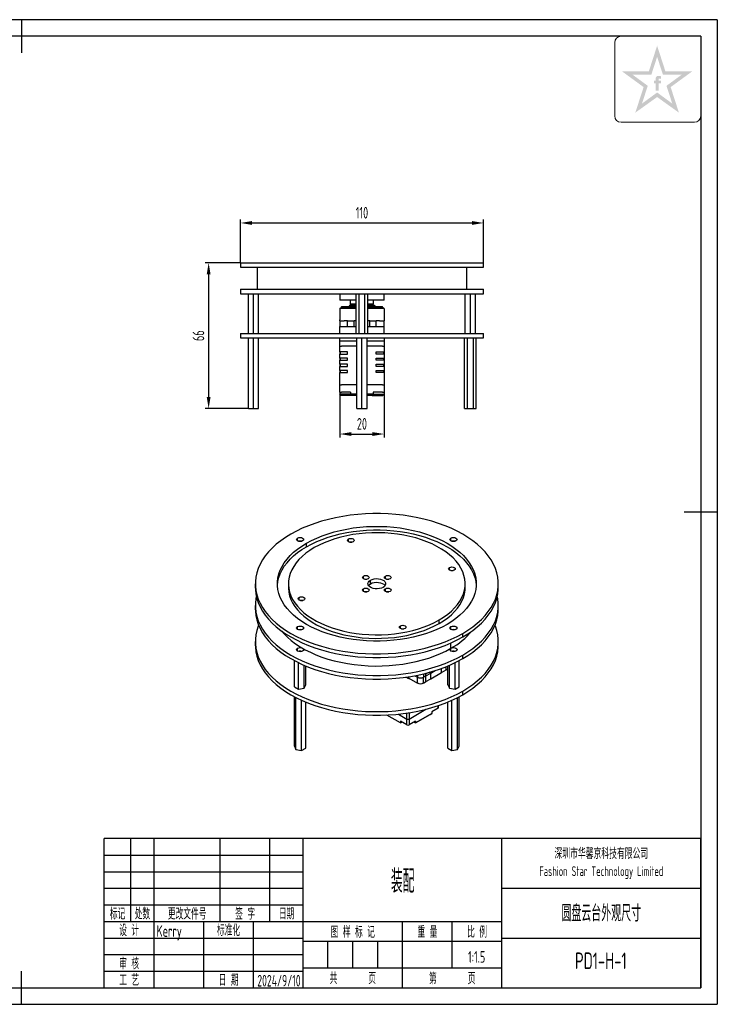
# Model space of a CAD drawing. Header units: inches. Extents: x -39 to 592, y -8 to 438.
# Tile 2 of 2: x 277 to 592, y -8 to 438. Entities that reach past the tile are written whole.
import ezdxf
from ezdxf.enums import TextEntityAlignment as Align

# ---------------------------------------------------------------- set-up
doc = ezdxf.new("R2010")
doc.units = ezdxf.units.IN
doc.header["$LTSCALE"] = 1.5
doc.header["$MEASUREMENT"] = 0
for name, color, linetype in [('1轮廓实线层', 7, 'Continuous'), ('2细线层', 4, 'Continuous'), ('6文字层', 3, 'Continuous'), ('7标注层', 4, 'Continuous'), ('图框层', 7, 'Continuous')]:
    doc.layers.add(name, color=color, linetype=linetype)
doc.styles.add('PC_TEXTSTYLE', font='ISOCP.SHX', dxfattribs={"width": 0.707, "bigfont": 'GBCBIG.SHX'})
doc.styles.add('PC_TEXTSTYLE4', font='ISOCP.SHX', dxfattribs={"width": 0.707, "bigfont": 'GBCBIG.SHX'})
doc.dimstyles.new('GB_LINEAR', dxfattribs={"dimtxt": 3.5, "dimasz": 3.5, "dimexe": 1, "dimexo": 0, "dimgap": 1.5, "dimtad": 1, "dimdsep": 46, "dimtxsty": 'PC_TEXTSTYLE', "dimcen": 0, "dimclrd": 256, "dimclrt": 3, "dimadec": 0, "dimazin": 2, "dimtp": 0.1, "dimtm": 0.1, "dimtfac": 0.71, "dimtdec": 3, "dimtmove": 0, "dimatfit": 3, "dimfxl": 1, "dimtfill": 1, "dimarcsym": 0})

# ---------------------------------------------------------------- blocks, each defined once
blk = doc.blocks.new('ZwmFrameMain_A3^_^无分区图框^_^landscape')
at = {"layer": '1轮廓实线层'}
for p, q in [((185, 292), (185, 282)), ((0, 0), (0, 287)), ((390, 287), (0, 287)), ((390, 287), (390, 0)), ((-25, 143.5), (5, 143.5)), ((395, 143.5), (385, 143.5)), ((185, -5), (185, 5)), ((0, 0), (390, 0))]:
    blk.add_line(p, q, dxfattribs=at)
at = {"layer": '2细线层'}
for p, q in [((-25, -5), (-25, 292)), ((395, 292), (-25, 292)), ((395, 292), (395, -5)), ((-25, -5), (395, -5))]:
    blk.add_line(p, q, dxfattribs=at)
blk = doc.blocks.new('ZwmFrameMain_标题栏1')
at = {"layer": '1轮廓实线层'}
for p, q in [((-180, 0), (-180, 45)), ((0, 45), (-180, 45)), ((-172, 20), (-172, 45)), ((-165, 20), (-165, 45)), ((-145, 20), (-145, 45)), ((-130, 20), (-130, 45)), ((-120, 0), (-120, 45)), ((0, 0), (0, 45)), ((-60, 30), (0, 30)), ((-180, 20), (-60, 20)), ((-165, 0), (-165, 20)), ((-150, 0), (-150, 20)), ((-135, 0), (-135, 20)), ((-60, 15), (0, 15)), ((-180, 0), (0, 0))]:
    blk.add_line(p, q, dxfattribs=at)
at = {"layer": '1轮廓实线层', "color": 7}
for p, q in [((-60, 0), (-60, 45)), ((-180, 25), (-120, 25))]:
    blk.add_line(p, q, dxfattribs=at)
at = {"layer": '2细线层'}
for p, q in [((-180, 40), (-120, 40)), ((-180, 35), (-120, 35)), ((-180, 30), (-120, 30)), ((-90, 0), (-90, 20)), ((-75, 6), (-75, 20)), ((-180, 15), (-120, 15)), ((-120, 14), (-60, 14)), ((-112.5, 6), (-112.5, 14)), ((-105, 6), (-105, 14)), ((-97.5, 6), (-97.5, 14)), ((-180, 10), (-120, 10)), ((-120, 6), (-60, 6)), ((-180, 5), (-120, 5))]:
    blk.add_line(p, q, dxfattribs=at)
at = {"layer": '6文字层', "style": 'PC_TEXTSTYLE', "width": 0.667}
for s, p in [('标记', (-176, 22.5)), ('处数', (-168.5, 22.5)), (' 更改文件号 ', (-155, 22.5)), (' 签 字 ', (-137.5, 22.5)), (' 日期 ', (-125, 22.5)), (' 设 计 ', (-172.5, 17.51)), (' 标准化 ', (-142.5, 17.51)), (' 图 样 标 记 ', (-105, 17)), (' 重 量 ', (-82.5, 17)), (' 比 例 ', (-67.5, 17)), (' 审 核 ', (-172.5, 7.5)), (' 工 艺 ', (-172.5, 2.5)), (' 日 期 ', (-142.5, 2.5)), ('共       页', (-105, 3)), ('第       页', (-75, 3))]:
    blk.add_text(s, height=3.5, dxfattribs=at).set_placement(p, align=Align.MIDDLE)
at = {"layer": '6文字层', "style": 'PC_TEXTSTYLE', "flags": 8}
for tag, height, width, p, p2 in [('企业名称', 5, 3.445461, (-54.29, 34.82), (-5.27, 34.82)), ('产品名称或材料标记', 7, 1.034456, (-113.46, 28.64), (-66.42, 28.64)), ('图样名称', 5, 3.480264, (-54.79, 19.98), (-5.27, 19.98)), ('标准化', 3.5, 1.756036, (-133.83, 15.37), (-120.75, 15.37)), ('审核', 3.5, 2.723972, (-163.99, 5.37), (-150.63, 5.37)), ('重量', 3.5, 2.448074, (-88.46, 7.54), (-76.55, 7.54)), ('比例', 3.5, 2.367734, (-73.35, 7.54), (-61.93, 7.54)), ('图样代号', 5, 3.489916, (-54.79, 5.63), (-5.52, 5.63)), ('工艺', 3.5, 2.851598, (-164.21, 0.37), (-150.89, 0.37)), ('日期', 3.5, 2.733185, (-133.83, 0.37), (-120.75, 0.37)), ('共几页', 3.5, 0.953151, (-108.58, 1.48), (-101.56, 1.48))]:
    blk.add_attdef(tag, text='', height=height, dxfattribs=dict(at, width=width)).set_placement(p, p2, align=Align.FIT)
at = {"layer": '6文字层', "style": 'PC_TEXTSTYLE', "width": 9.901758, "flags": 8}
blk.add_attdef('设计', text='', height=3.5, rotation=359.5768, dxfattribs=at).set_placement((-164.23, 15.37), (-150.37, 15.27), align=Align.FIT)
at = {"layer": '6文字层', "color": 3, "style": 'PC_TEXTSTYLE', "width": 0.96618, "flags": 8}
blk.add_attdef('第几页', text='', height=3.5, dxfattribs=at).set_placement((-78.29, 1.5), (-71.16, 1.5), align=Align.FIT)
at = {"layer": '6文字层', "color": 0, "style": 'PC_TEXTSTYLE', "width": 0.715273, "flags": 8}
blk.add_attdef('图纸张数', text='', height=3.5, dxfattribs=at).set_placement((-2.66, -3.87), (4.46, -3.87), align=Align.FIT)
blk = doc.blocks.new('*D23')
at = {"layer": '7标注层', "color": 0, "lineweight": -2}
for p, q in [((421.63, 268.53), (421.63, 249.03)), ((441.63, 268.53), (441.63, 249.03))]:
    blk.add_line(p, q, dxfattribs=at)
at = {"layer": '7标注层', "lineweight": -2}
blk.add_line((426.88, 250.53), (436.38, 250.53), dxfattribs=at)
at = {"layer": '7标注层'}
for points in [[(426.88, 251.4), (426.88, 249.65), (421.63, 250.53)], [(436.38, 249.65), (436.38, 251.4), (441.63, 250.53)]]:
    blk.add_solid(points, dxfattribs=at)
at = {"layer": 'Defpoints', "color": 0}
for p in [(421.63, 268.53), (441.63, 268.53), (441.63, 250.53)]:
    blk.add_point(p, dxfattribs=at)
at = {"layer": '7标注层', "color": 3, "insert": (431.63, 255.14), "char_height": 5.25, "attachment_point": 5, "style": 'PC_TEXTSTYLE', "bg_fill": 3, "box_fill_scale": 1.25, "bg_fill_color": 257, "bg_fill_transparency": 0}
blk.add_mtext('20', dxfattribs=at)
blk = doc.blocks.new('*D24')
at = {"layer": '7标注层', "color": 0, "lineweight": -2}
for p, q in [((376.63, 328.03), (360.73, 328.03)), ((380.23, 262.03), (360.73, 262.03))]:
    blk.add_line(p, q, dxfattribs=at)
at = {"layer": '7标注层', "lineweight": -2}
blk.add_line((362.23, 322.78), (362.23, 267.28), dxfattribs=at)
at = {"layer": '7标注层'}
for points in [[(363.1, 322.78), (361.35, 322.78), (362.23, 328.03)], [(361.35, 267.28), (363.1, 267.28), (362.23, 262.03)]]:
    blk.add_solid(points, dxfattribs=at)
at = {"layer": 'Defpoints', "color": 0}
for p in [(376.63, 328.03), (362.23, 262.03), (380.23, 262.03)]:
    blk.add_point(p, dxfattribs=at)
at = {"layer": '7标注层', "color": 3, "insert": (357.62, 295.03), "char_height": 5.25, "attachment_point": 5, "rotation": 90, "style": 'PC_TEXTSTYLE', "bg_fill": 3, "box_fill_scale": 1.25, "bg_fill_color": 257, "bg_fill_transparency": 0}
blk.add_mtext('66', dxfattribs=at)
blk = doc.blocks.new('*D25')
at = {"layer": '7标注层', "color": 0, "lineweight": -2}
for p, q in [((376.63, 328.03), (376.63, 347.53)), ((486.63, 328.03), (486.63, 347.53))]:
    blk.add_line(p, q, dxfattribs=at)
at = {"layer": '7标注层', "lineweight": -2}
blk.add_line((381.88, 346.03), (481.38, 346.03), dxfattribs=at)
at = {"layer": '7标注层'}
for points in [[(381.88, 346.9), (381.88, 345.15), (376.63, 346.03)], [(481.38, 345.15), (481.38, 346.9), (486.63, 346.03)]]:
    blk.add_solid(points, dxfattribs=at)
at = {"layer": 'Defpoints', "color": 0}
for p in [(486.63, 346.03), (376.63, 328.03), (486.63, 328.03)]:
    blk.add_point(p, dxfattribs=at)
at = {"layer": '7标注层', "color": 3, "insert": (431.63, 350.64), "char_height": 5.25, "attachment_point": 5, "style": 'PC_TEXTSTYLE', "bg_fill": 3, "box_fill_scale": 1.25, "bg_fill_color": 257, "bg_fill_transparency": 0}
blk.add_mtext('110', dxfattribs=at)

msp = doc.modelspace()

# ---------------------------------------------------------------- hatches: boundary and pattern name
at = {"layer": '6文字层', "lineweight": 5}
h = msp.add_hatch(color=2, dxfattribs=at)
edge = h.paths.add_edge_path(flags=0)
edge.add_line((565.881, 409.272), (566.989, 409.272))
edge.add_line((566.989, 409.272), (566.989, 410.465))
edge.add_line((566.989, 410.465), (565.894, 410.465))
edge.add_line((565.894, 410.465), (565.894, 411.049))
edge.add_spline(control_points=[(565.894, 411.049), (565.893, 411.118), (565.89, 411.388), (566.419, 411.304), (566.75, 411.255), (566.937, 411.207), (567.015, 411.187)], knot_values=[0, 0, 0, 0, 1.4943482, 5.8188355, 8.4876202, 10.3632598, 10.3632598, 10.3632598, 10.3632598], degree=3, periodic=0)
edge.add_line((567.015, 411.187), (567.015, 412.408))
edge.add_spline(control_points=[(567.015, 412.408), (566.814, 412.456), (566.33, 412.571), (565.636, 412.63), (564.994, 412.34), (564.67, 411.935), (564.616, 411.627), (564.6, 411.54)], knot_values=[0, 0, 0, 0, 4.9341397, 11.9452686, 16.0265909, 21.3569295, 23.4510995, 23.4510995, 23.4510995, 23.4510995], degree=3, periodic=0)
edge.add_line((564.6, 411.54), (564.6, 410.465))
edge.add_line((564.6, 410.465), (563.798, 410.465))
edge.add_line((563.798, 410.465), (563.798, 409.272))
edge.add_line((563.798, 409.272), (564.609, 409.272))
edge.add_line((564.609, 409.272), (564.609, 405.94))
edge.add_line((564.609, 405.94), (565.881, 405.94))
edge.add_line((565.881, 405.94), (565.881, 409.272))
h.paths.add_polyline_path([(581.158, 414.632), (569.006, 414.632), (565.254, 426.225), (561.502, 414.632), (549.35, 414.632), (559.134, 407.498), (555.382, 395.938), (565.254, 403.006), (575.126, 395.938), (571.374, 407.498)])
h.paths.add_polyline_path([(569.492, 408.091), (572.103, 400.046), (565.254, 405.059), (558.405, 400.046), (561.016, 408.091), (554.146, 413.101), (562.635, 413.101), (565.254, 421.185), (567.873, 413.101), (576.362, 413.101)], flags=16)

# ---------------------------------------------------------------- linework, layer by layer
at = {"color": 7, "linetype": 'Continuous', "lineweight": 25}
for p, q in [((376.629, 328.026), (376.629, 326.026)), ((376.629, 328.026), (431.629, 328.026)), ((376.629, 326.026), (431.629, 326.026)), ((384.129, 326.026), (384.129, 316.026)), ((431.629, 328.026), (486.629, 328.026)), ((431.629, 326.026), (486.629, 326.026)), ((479.129, 316.026), (479.129, 326.026)), ((486.629, 326.026), (486.629, 328.026)), ((376.629, 316.026), (376.629, 314.026)), ((376.629, 316.026), (431.629, 316.026)), ((376.629, 314.026), (431.629, 314.026)), ((380.229, 296.026), (380.229, 314.026)), ((382.529, 296.026), (382.529, 314.026)), ((384.829, 296.026), (384.829, 314.026)), ((421.629, 314.026), (421.629, 311.026)), ((428.973, 296.026), (428.973, 314.026)), ((430.301, 296.026), (430.301, 314.026)), ((431.629, 316.026), (486.629, 316.026)), ((431.629, 314.026), (486.629, 314.026)), ((432.956, 296.026), (432.956, 314.026)), ((434.284, 296.026), (434.284, 314.026)), ((441.629, 311.026), (441.629, 314.026)), ((478.429, 296.026), (478.429, 314.026)), ((480.729, 296.026), (480.729, 314.026)), ((483.029, 296.026), (483.029, 314.026)), ((486.629, 314.026), (486.629, 316.026)), ((429.039, 311.026), (421.629, 311.026)), ((421.629, 307.276), (421.879, 307.526)), ((422.229, 307.926), (422.229, 307.526)), ((428.973, 308.026), (422.329, 308.026)), ((428.973, 307.526), (422.329, 307.526)), ((426.129, 308.826), (425.629, 308.026)), ((426.129, 308.826), (428.973, 308.826)), ((426.329, 311.026), (426.329, 309.226)), ((428.973, 309.226), (426.329, 309.226)), ((428.672, 309.226), (428.672, 308.826)), ((428.695, 308.826), (428.695, 309.226)), ((428.835, 309.226), (428.835, 308.826)), ((428.902, 308.826), (428.902, 309.226)), ((441.629, 311.026), (434.274, 311.026)), ((436.929, 309.226), (434.274, 309.226)), ((434.274, 308.826), (437.129, 308.826)), ((440.929, 308.026), (434.284, 308.026)), ((440.929, 307.526), (434.284, 307.526)), ((434.481, 309.226), (434.481, 308.826)), ((434.527, 308.826), (434.527, 309.226)), ((434.597, 309.226), (434.597, 308.826)), ((434.599, 308.826), (434.599, 309.226)), ((436.929, 309.226), (436.929, 311.026)), ((437.129, 308.826), (437.629, 308.026)), ((441.029, 307.926), (441.029, 307.526)), ((441.629, 307.276), (441.379, 307.526)), ((421.629, 307.276), (421.629, 302.226)), ((428.973, 307.276), (422.329, 307.276)), ((440.929, 307.276), (434.284, 307.276)), ((441.629, 307.276), (441.629, 302.226)), ((421.629, 301.726), (421.629, 299.226)), ((421.629, 301.726), (423.629, 301.726)), ((421.629, 296.026), (421.629, 299.226)), ((421.629, 299.226), (423.629, 299.226)), ((425.129, 301.726), (423.629, 301.726)), ((423.629, 299.226), (425.129, 299.226)), ((425.129, 299.226), (425.129, 301.726)), ((425.129, 301.726), (426.629, 301.726)), ((425.129, 299.226), (428.129, 299.226)), ((426.629, 301.726), (428.129, 301.726)), ((428.129, 299.226), (428.129, 301.726)), ((428.973, 301.726), (428.129, 301.726)), ((428.129, 299.226), (428.973, 299.226)), ((435.129, 301.726), (434.284, 301.726)), ((434.284, 299.226), (435.129, 299.226)), ((435.129, 299.226), (435.129, 301.726)), ((435.129, 301.726), (436.629, 301.726)), ((435.129, 299.226), (438.129, 299.226)), ((436.629, 301.726), (438.129, 301.726)), ((438.129, 299.226), (438.129, 301.726)), ((439.629, 301.726), (438.129, 301.726)), ((438.129, 299.226), (439.629, 299.226)), ((439.629, 301.726), (441.629, 301.726)), ((439.629, 299.226), (441.629, 299.226)), ((441.629, 299.226), (441.629, 301.726)), ((441.629, 296.026), (441.629, 299.226)), ((376.629, 296.026), (376.629, 294.026)), ((376.629, 296.026), (431.629, 296.026)), ((431.629, 296.026), (486.629, 296.026)), ((486.629, 294.026), (486.629, 296.026)), ((376.629, 294.026), (431.629, 294.026)), ((380.229, 262.026), (380.229, 294.026)), ((382.529, 262.026), (382.529, 294.026)), ((384.829, 262.026), (384.829, 294.026)), ((421.629, 292.526), (421.629, 294.026)), ((421.629, 290.226), (421.629, 292.526)), ((422.329, 292.526), (421.629, 292.526)), ((421.629, 290.226), (422.329, 290.226)), ((421.629, 287.726), (421.629, 290.226)), ((429.329, 292.526), (422.329, 292.526)), ((429.329, 290.226), (422.329, 290.226)), ((429.329, 262.026), (429.329, 294.026)), ((431.629, 262.026), (431.629, 294.026)), ((431.629, 294.026), (486.629, 294.026)), ((433.929, 262.026), (433.929, 294.026)), ((440.929, 292.526), (433.929, 292.526)), ((440.929, 290.226), (433.929, 290.226)), ((441.629, 292.526), (440.929, 292.526)), ((440.929, 290.226), (441.629, 290.226)), ((441.629, 294.026), (441.629, 292.526)), ((441.629, 292.526), (441.629, 290.226)), ((441.629, 290.226), (441.629, 287.726)), ((478.073, 262.026), (478.073, 294.026)), ((479.401, 262.026), (479.401, 294.026)), ((482.056, 262.026), (482.056, 294.026)), ((483.384, 262.026), (483.384, 294.026)), ((422.329, 287.726), (421.629, 287.726)), ((421.629, 287.726), (421.629, 286.726)), ((421.629, 284.926), (421.629, 286.726)), ((421.629, 286.726), (422.329, 286.726)), ((421.879, 286.726), (421.879, 287.726)), ((425.129, 287.726), (422.329, 287.726)), ((422.329, 286.726), (425.129, 286.726)), ((425.129, 286.726), (425.129, 287.726)), ((438.129, 287.726), (440.929, 287.726)), ((438.129, 286.726), (438.129, 287.726)), ((440.929, 286.726), (438.129, 286.726)), ((440.929, 287.726), (441.629, 287.726)), ((441.629, 286.726), (440.929, 286.726)), ((441.379, 287.726), (441.379, 286.726)), ((441.629, 287.726), (441.629, 286.726)), ((441.629, 286.726), (441.629, 284.926)), ((422.329, 284.926), (421.629, 284.926)), ((421.629, 284.926), (421.629, 283.926)), ((421.629, 282.126), (421.629, 283.926)), ((421.629, 283.926), (422.329, 283.926)), ((422.329, 282.126), (421.629, 282.126)), ((421.629, 282.126), (421.629, 281.126)), ((421.629, 279.326), (421.629, 281.126)), ((421.629, 281.126), (422.329, 281.126)), ((421.879, 283.926), (421.879, 284.926)), ((421.879, 281.126), (421.879, 282.126)), ((425.129, 284.926), (422.329, 284.926)), ((422.329, 283.926), (425.129, 283.926)), ((425.129, 282.126), (422.329, 282.126)), ((422.329, 281.126), (425.129, 281.126)), ((425.129, 283.926), (425.129, 284.926)), ((425.129, 281.126), (425.129, 282.126)), ((438.129, 284.926), (440.929, 284.926)), ((438.129, 283.926), (438.129, 284.926)), ((440.929, 283.926), (438.129, 283.926)), ((438.129, 282.126), (440.929, 282.126)), ((438.129, 281.126), (438.129, 282.126)), ((440.929, 281.126), (438.129, 281.126)), ((440.929, 284.926), (441.629, 284.926)), ((441.629, 283.926), (440.929, 283.926)), ((440.929, 282.126), (441.629, 282.126)), ((441.629, 281.126), (440.929, 281.126)), ((441.379, 284.926), (441.379, 283.926)), ((441.379, 282.126), (441.379, 281.126)), ((441.629, 284.926), (441.629, 283.926)), ((441.629, 283.926), (441.629, 282.126)), ((441.629, 282.126), (441.629, 281.126)), ((441.629, 281.126), (441.629, 279.326)), ((422.329, 279.326), (421.629, 279.326)), ((421.629, 279.326), (421.629, 278.326)), ((421.629, 272.726), (421.629, 278.326)), ((421.629, 278.326), (422.329, 278.326)), ((421.879, 278.326), (421.879, 279.326)), ((425.129, 279.326), (422.329, 279.326)), ((422.329, 278.326), (425.129, 278.326)), ((425.129, 278.326), (425.129, 279.326)), ((438.129, 279.326), (440.929, 279.326)), ((438.129, 278.326), (438.129, 279.326)), ((440.929, 278.326), (438.129, 278.326)), ((440.929, 279.326), (441.629, 279.326)), ((441.629, 278.326), (440.929, 278.326)), ((441.379, 279.326), (441.379, 278.326)), ((441.629, 279.326), (441.629, 278.326)), ((441.629, 278.326), (441.629, 272.726)), ((421.629, 272.726), (422.329, 272.726)), ((421.629, 269.426), (421.629, 272.726)), ((429.329, 272.726), (422.329, 272.726)), ((440.929, 272.726), (433.929, 272.726)), ((440.929, 272.726), (441.629, 272.726)), ((441.629, 272.726), (441.629, 269.426)), ((421.629, 269.426), (422.329, 269.426)), ((421.629, 269.426), (421.629, 268.526)), ((422.129, 268.026), (421.629, 268.526)), ((423.629, 268.526), (421.629, 268.526)), ((423.629, 268.026), (422.129, 268.026)), ((426.479, 269.426), (422.329, 269.426)), ((426.479, 269.426), (426.479, 268.526)), ((429.329, 268.526), (426.479, 268.526)), ((426.479, 268.526), (426.979, 268.026)), ((429.329, 268.026), (426.979, 268.026)), ((436.779, 268.526), (433.929, 268.526)), ((436.279, 268.026), (433.929, 268.026)), ((436.279, 268.026), (436.779, 268.526)), ((440.929, 269.426), (436.779, 269.426)), ((436.779, 269.426), (436.779, 268.526)), ((439.629, 268.526), (441.629, 268.526)), ((439.629, 268.026), (441.129, 268.026)), ((440.929, 269.426), (441.629, 269.426)), ((441.629, 268.526), (441.129, 268.026)), ((441.629, 269.426), (441.629, 268.526)), ((380.229, 262.026), (382.529, 262.026)), ((382.529, 262.026), (384.829, 262.026)), ((429.329, 262.026), (431.629, 262.026)), ((431.629, 262.026), (433.929, 262.026)), ((478.073, 262.026), (479.401, 262.026)), ((479.401, 262.026), (482.056, 262.026)), ((482.056, 262.026), (483.384, 262.026)), ((406.528, 199.522), (406.528, 201.155)), ((383.348, 182.786), (383.348, 181.153)), ((398.348, 182.786), (398.348, 181.153)), ((435.519, 182.786), (435.519, 184.419)), ((478.348, 181.153), (478.348, 182.786)), ((493.348, 181.153), (493.348, 182.786)), ((383.348, 172.988), (383.348, 171.355)), ((493.348, 171.355), (493.348, 172.988)), ((466.632, 164.825), (466.632, 166.458)), ((383.348, 156.657), (383.348, 155.024)), ((477.239, 158.702), (477.239, 160.335)), ((493.348, 155.024), (493.348, 156.657)), ((401.064, 136.217), (401.064, 148.013)), ((402.941, 135.133), (402.941, 147.058)), ((473.754, 135.133), (473.754, 147.058)), ((475.632, 136.217), (475.632, 148.013)), ((477.239, 148.903), (477.239, 150.536)), ((405.507, 135.53), (405.507, 145.885)), ((406.194, 137.011), (406.194, 145.595)), ((462.743, 142.329), (462.08, 142.712)), ((462.743, 142.329), (464.801, 143.517)), ((462.743, 142.329), (462.743, 142.898)), ((462.743, 139.716), (467.693, 142.574)), ((467.693, 142.574), (469.814, 143.798)), ((469.814, 143.798), (470.501, 144.195)), ((470.501, 137.011), (470.501, 145.595)), ((471.189, 135.53), (471.189, 145.885)), ((452.843, 139.716), (451.454, 140.518)), ((452.843, 140.125), (452.843, 140.726)), ((452.843, 140.125), (456.733, 137.879)), ((453.197, 139.92), (452.843, 139.716)), ((455.522, 141.191), (456.733, 140.492)), ((456.733, 137.879), (456.733, 140.492)), ((459.561, 140.492), (460.622, 141.105)), ((459.561, 137.879), (459.561, 140.492)), ((459.561, 137.879), (460.622, 138.492)), ((460.622, 141.105), (462.743, 142.329)), ((460.622, 141.105), (460.622, 142.324)), ((460.622, 138.492), (460.622, 141.105)), ((460.622, 138.492), (462.743, 139.716)), ((462.743, 139.716), (462.743, 142.329)), ((401.064, 136.217), (402.941, 135.133)), ((402.941, 135.133), (405.507, 135.53)), ((405.507, 135.53), (406.194, 137.011)), ((470.501, 137.011), (471.189, 135.53)), ((471.189, 135.53), (473.754, 135.133)), ((473.754, 135.133), (475.632, 136.217)), ((477.239, 132.573), (477.239, 134.206)), ((401.064, 109.248), (401.064, 131.682)), ((401.751, 107.768), (401.751, 131.322)), ((404.316, 107.371), (404.316, 130.081)), ((406.194, 108.455), (406.194, 129.264)), ((470.501, 108.455), (470.501, 129.264)), ((472.379, 107.371), (472.379, 130.081)), ((474.945, 107.768), (474.945, 131.322)), ((475.632, 109.248), (475.632, 131.682)), ((452.985, 121.589), (460.608, 125.99)), ((466.137, 126.487), (463.203, 124.793)), ((463.203, 124.793), (463.203, 124.058)), ((466.342, 126.773), (466.342, 127.693)), ((449.06, 119.854), (442.945, 123.384)), ((449.06, 119.854), (442.945, 123.384)), ((448.19, 123.785), (451.995, 121.589)), ((451.995, 118.894), (449.06, 120.588)), ((449.06, 120.588), (449.06, 119.854)), ((451.995, 118.894), (451.995, 121.589)), ((452.985, 121.589), (452.985, 118.894)), ((455.919, 120.588), (452.985, 118.894)), ((463.203, 124.058), (455.919, 119.854)), ((455.919, 119.854), (462.495, 123.65)), ((455.919, 120.588), (455.919, 119.854)), ((462.495, 123.65), (463.203, 124.058)), ((449.06, 119.854), (449.697, 120.221)), ((449.06, 119.854), (449.697, 120.221)), ((449.06, 119.854), (449.06, 119.854)), ((455.283, 120.221), (455.919, 119.854)), ((455.283, 120.221), (455.919, 119.854)), ((455.919, 119.854), (455.919, 119.854)), ((401.064, 109.248), (401.751, 107.768)), ((401.751, 107.768), (404.316, 107.371)), ((404.316, 107.371), (406.194, 108.455)), ((470.501, 108.455), (472.379, 107.371)), ((472.379, 107.371), (474.945, 107.768)), ((474.945, 107.768), (475.632, 109.248))]:
    msp.add_line(p, q, dxfattribs=at)
at = {"color": 1, "linetype": 'Continuous', "lineweight": 25}
for p, q in [((402.497, 202.176), (402.497, 203.482)), ((425.567, 201.824), (425.567, 203.049)), ((471.935, 202.176), (471.935, 203.482)), ((471.326, 188.94), (471.326, 190.165)), ((432.337, 185.031), (432.337, 186.256)), ((442.237, 185.031), (442.237, 186.256)), ((432.337, 179.316), (432.337, 180.541)), ((442.237, 179.316), (442.237, 180.541)), ((403.248, 175.408), (403.248, 176.632)), ((402.497, 162.09), (402.497, 163.396)), ((449.008, 162.524), (449.008, 163.748)), ((471.935, 162.09), (471.935, 163.396)), ((471.935, 153.598), (471.935, 156.01)), ((402.497, 152.292), (402.497, 153.598)), ((471.935, 152.292), (471.935, 153.598)), ((467.693, 142.574), (467.693, 144.501)), ((469.814, 143.798), (469.814, 145.313)), ((451.995, 140.206), (451.995, 140.597)), ((452.985, 140.043), (452.985, 139.798)), ((456.733, 141.43), (456.733, 140.492)), ((459.561, 142.06), (459.561, 140.492)), ((466.137, 126.487), (466.137, 127.624)), ((451.995, 121.589), (451.995, 124.266)), ((452.985, 124.418), (452.985, 121.589))]:
    msp.add_line(p, q, dxfattribs=at)
at = {"color": 7, "linetype": 'Continuous', "lineweight": 25, "flags": 128}
for points in [[(477.239, 160.335), (479.604, 161.789), (481.806, 163.326), (483.837, 164.94), (485.689, 166.624), (487.353, 168.372), (488.824, 170.176), (490.096, 172.031), (491.164, 173.928), (492.023, 175.86), (492.671, 177.819), (493.104, 179.798), (493.321, 181.789), (493.321, 183.783), (493.104, 185.774), (492.671, 187.753), (492.023, 189.712), (491.164, 191.644), (490.096, 193.541), (488.824, 195.396), (487.353, 197.201), (485.689, 198.949), (483.837, 200.633), (481.806, 202.246), (479.604, 203.783), (477.239, 205.237), (474.72, 206.603), (472.058, 207.874), (469.262, 209.047), (466.345, 210.115), (463.317, 211.076), (460.191, 211.926), (456.978, 212.66), (453.692, 213.276), (450.346, 213.772), (446.952, 214.146), (443.524, 214.396), (440.075, 214.521), (436.62, 214.521), (433.172, 214.396), (429.744, 214.146), (426.35, 213.772), (423.003, 213.276), (419.717, 212.66), (416.505, 211.926), (413.378, 211.076), (410.351, 210.115), (407.433, 209.047), (404.638, 207.874), (401.976, 206.603), (399.457, 205.237)], [(399.457, 205.237), (397.092, 203.783), (394.889, 202.246), (392.858, 200.633), (391.007, 198.949), (389.342, 197.201), (387.871, 195.396), (386.599, 193.541), (385.532, 191.644), (384.672, 189.712), (384.025, 187.753), (383.592, 185.774), (383.375, 183.783), (383.375, 181.789), (383.592, 179.798), (384.025, 177.819), (384.672, 175.86), (385.532, 173.928), (386.599, 172.031), (387.871, 170.176), (389.342, 168.372), (391.007, 166.624), (392.858, 164.94), (394.889, 163.326), (397.092, 161.789), (399.457, 160.335), (401.976, 158.969), (404.638, 157.698), (407.433, 156.526), (410.351, 155.457), (413.378, 154.496), (416.505, 153.647), (419.717, 152.912), (423.003, 152.296), (426.35, 151.8), (429.744, 151.426), (433.172, 151.176), (436.62, 151.051), (440.075, 151.051), (443.524, 151.176), (446.952, 151.426), (450.346, 151.8), (453.692, 152.296), (456.978, 152.912), (460.191, 153.647), (463.317, 154.496), (466.345, 155.457), (469.262, 156.526), (472.058, 157.698), (474.72, 158.969), (477.239, 160.335)], [(406.528, 201.155), (408.774, 202.366), (411.157, 203.486), (413.667, 204.508), (416.293, 205.43), (419.021, 206.246), (421.839, 206.953), (424.735, 207.547), (427.693, 208.025), (430.702, 208.386), (433.746, 208.628), (436.811, 208.749), (439.884, 208.749), (442.95, 208.628), (445.994, 208.386), (449.002, 208.025), (451.961, 207.547), (454.856, 206.953), (457.675, 206.246), (460.403, 205.43), (463.028, 204.508), (465.538, 203.486), (467.922, 202.366), (470.168, 201.155), (472.265, 199.859), (474.204, 198.483), (475.976, 197.034), (477.573, 195.518), (478.986, 193.943), (480.21, 192.316), (481.239, 190.645), (482.068, 188.937), (482.693, 187.2), (483.112, 185.443), (483.322, 183.673), (483.322, 181.899), (483.112, 180.13), (482.693, 178.372), (482.068, 176.635), (481.239, 174.927), (480.21, 173.256), (478.986, 171.629), (477.573, 170.054), (475.976, 168.538), (474.204, 167.089), (472.265, 165.713), (470.168, 164.417)], [(406.528, 199.522), (408.774, 200.733), (411.157, 201.852), (413.667, 202.875), (416.293, 203.797), (419.021, 204.613), (421.839, 205.32), (424.735, 205.914), (427.693, 206.392), (430.702, 206.753), (433.746, 206.995), (436.811, 207.116), (439.884, 207.116), (442.95, 206.995), (445.994, 206.753), (449.002, 206.392), (451.961, 205.914), (454.856, 205.32), (457.675, 204.613), (460.403, 203.797), (463.028, 202.875), (465.538, 201.852), (467.922, 200.733), (470.168, 199.522), (472.265, 198.226), (474.204, 196.85), (475.976, 195.401), (477.573, 193.885), (478.986, 192.31), (480.21, 190.683), (481.239, 189.012), (482.068, 187.304), (482.693, 185.567), (483.112, 183.81), (483.322, 182.04), (483.326, 181.97)], [(466.632, 166.458), (468.621, 167.693), (470.449, 169.009), (472.105, 170.399), (473.582, 171.854), (474.87, 173.368), (475.963, 174.932), (476.856, 176.538), (477.543, 178.178), (478.021, 179.842), (478.288, 181.521), (478.341, 183.208), (478.181, 184.892), (477.809, 186.565), (477.225, 188.218), (476.435, 189.842), (475.441, 191.428), (474.25, 192.968), (472.866, 194.453), (471.299, 195.877), (469.556, 197.231), (467.646, 198.507), (465.58, 199.7), (463.369, 200.802), (461.024, 201.808), (458.558, 202.713), (455.985, 203.512), (453.317, 204.2), (450.569, 204.773), (447.757, 205.23), (444.894, 205.566), (441.996, 205.781), (439.078, 205.874), (436.157, 205.843), (433.247, 205.689), (430.365, 205.413), (427.525, 205.016), (424.743, 204.501), (422.034, 203.87), (419.411, 203.126), (416.89, 202.274), (414.483, 201.318), (412.204, 200.263), (410.064, 199.114)], [(470.168, 164.417), (467.922, 163.206), (465.538, 162.087), (463.028, 161.064), (460.403, 160.142), (457.675, 159.326), (454.856, 158.619), (451.961, 158.025), (449.002, 157.547), (445.994, 157.186), (442.95, 156.944), (439.884, 156.823), (436.811, 156.823), (433.746, 156.944), (430.702, 157.186), (427.693, 157.547), (424.735, 158.025), (421.839, 158.619), (419.021, 159.326), (416.293, 160.142), (413.667, 161.064), (411.157, 162.087), (408.774, 163.206), (406.528, 164.417), (404.431, 165.713), (402.492, 167.089), (400.72, 168.538), (399.123, 170.054), (397.709, 171.629), (396.485, 173.256), (395.456, 174.927), (394.627, 176.635), (394.002, 178.372), (393.584, 180.13), (393.374, 181.899), (393.374, 183.673), (393.584, 185.443), (394.002, 187.2), (394.627, 188.937), (395.456, 190.645), (396.485, 192.316), (397.709, 193.943), (399.123, 195.518), (400.72, 197.034), (402.492, 198.483), (404.431, 199.859), (406.528, 201.155)], [(404.76, 202.176), (404.241, 201.976), (403.629, 201.905), (403.017, 201.976), (402.497, 202.176), (402.151, 202.475), (402.029, 202.829), (402.151, 203.182), (402.497, 203.482)], [(402.497, 203.482), (403.017, 203.682), (403.629, 203.753), (404.241, 203.682), (404.76, 203.482), (405.107, 203.182), (405.229, 202.829), (405.107, 202.475), (404.76, 202.176)], [(427.688, 201.824), (427.201, 201.636), (426.627, 201.57), (426.053, 201.636), (425.567, 201.824), (425.242, 202.105), (425.127, 202.436), (425.242, 202.768), (425.567, 203.049)], [(425.567, 203.049), (426.053, 203.236), (426.627, 203.302), (427.201, 203.236), (427.688, 203.049), (428.013, 202.768), (428.127, 202.436), (428.013, 202.105), (427.688, 201.824)], [(426.139, 201.622), (426.627, 201.669), (427.127, 201.62)], [(474.198, 202.176), (473.679, 201.976), (473.067, 201.905), (472.454, 201.976), (471.935, 202.176), (471.589, 202.475), (471.467, 202.829), (471.589, 203.182), (471.935, 203.482)], [(471.935, 203.482), (472.454, 203.682), (473.067, 203.753), (473.679, 203.682), (474.198, 203.482), (474.545, 203.182), (474.667, 202.829), (474.545, 202.475), (474.198, 202.176)], [(393.37, 181.97), (393.374, 182.04), (393.584, 183.81), (394.002, 185.567), (394.627, 187.304), (395.456, 189.012), (396.485, 190.683), (397.709, 192.31), (399.123, 193.885), (400.72, 195.401), (402.492, 196.85), (404.431, 198.226), (406.528, 199.522)], [(410.064, 199.114), (408.074, 197.879), (406.247, 196.563), (404.59, 195.173), (403.114, 193.718), (401.826, 192.204), (400.732, 190.64), (399.84, 189.034), (399.152, 187.394), (398.674, 185.73), (398.408, 184.051), (398.354, 182.364), (398.514, 180.68), (398.887, 179.007), (399.47, 177.355), (400.261, 175.731), (401.254, 174.145), (402.446, 172.605), (403.829, 171.119), (405.397, 169.695), (407.14, 168.342), (409.049, 167.065), (411.115, 165.873), (413.327, 164.77), (415.671, 163.764), (418.137, 162.859), (420.711, 162.06), (423.379, 161.373), (426.126, 160.799), (428.939, 160.343), (431.802, 160.006), (434.7, 159.791), (437.617, 159.698), (440.539, 159.729), (443.448, 159.883), (446.33, 160.159), (449.17, 160.556), (451.952, 161.071), (454.662, 161.702), (457.284, 162.446), (459.806, 163.298), (462.212, 164.255), (464.492, 165.31), (466.632, 166.458)], [(473.447, 188.94), (472.96, 188.752), (472.386, 188.686), (471.812, 188.752), (471.326, 188.94), (471.001, 189.221), (470.886, 189.552), (471.001, 189.884), (471.326, 190.165)], [(471.326, 190.165), (471.812, 190.352), (472.386, 190.418), (472.96, 190.352), (473.447, 190.165), (473.772, 189.884), (473.886, 189.552), (473.772, 189.221), (473.447, 188.94)], [(471.887, 188.736), (472.386, 188.785), (472.886, 188.736)], [(434.459, 185.031), (433.972, 184.844), (433.398, 184.778), (432.824, 184.844), (432.337, 185.031), (432.012, 185.312), (431.898, 185.644), (432.012, 185.975), (432.337, 186.256)], [(432.337, 186.256), (432.824, 186.444), (433.398, 186.51), (433.972, 186.444), (434.459, 186.256), (434.784, 185.975), (434.898, 185.644), (434.784, 185.312), (434.459, 185.031)], [(432.899, 184.827), (433.398, 184.876), (433.897, 184.827)], [(441.176, 181.153), (440.417, 180.81), (439.538, 180.582), (438.589, 180.481), (437.627, 180.515), (436.706, 180.68), (435.881, 180.968), (435.199, 181.362), (434.7, 181.838), (434.413, 182.37), (434.355, 182.926), (434.529, 183.473), (434.925, 183.981), (435.519, 184.419)], [(434.606, 181.97), (434.925, 182.348), (435.519, 182.786)], [(435.519, 184.419), (436.278, 184.762), (437.158, 184.991), (438.106, 185.091), (439.069, 185.057), (439.989, 184.892), (440.815, 184.604), (441.497, 184.21), (441.995, 183.734), (442.282, 183.202), (442.34, 182.647), (442.167, 182.099), (441.771, 181.592), (441.176, 181.153)], [(435.519, 182.786), (436.278, 183.129), (437.158, 183.358), (438.106, 183.458), (439.069, 183.424), (439.989, 183.259), (440.815, 182.971), (441.497, 182.577), (441.995, 182.101), (442.089, 181.97)], [(444.358, 185.031), (443.872, 184.844), (443.298, 184.778), (442.724, 184.844), (442.237, 185.031), (441.912, 185.312), (441.798, 185.644), (441.912, 185.975), (442.237, 186.256)], [(442.237, 186.256), (442.724, 186.444), (443.298, 186.51), (443.872, 186.444), (444.358, 186.256), (444.683, 185.975), (444.798, 185.644), (444.683, 185.312), (444.358, 185.031)], [(442.798, 184.827), (443.298, 184.876), (443.797, 184.827)], [(383.348, 181.153), (383.375, 180.156), (383.592, 178.165), (384.025, 176.186), (384.672, 174.227), (385.532, 172.295), (386.599, 170.398), (387.871, 168.543), (389.342, 166.738), (391.007, 164.991), (392.858, 163.306), (394.889, 161.693), (397.092, 160.156), (399.457, 158.702), (401.976, 157.336), (404.638, 156.065), (407.433, 154.893), (410.351, 153.824), (413.378, 152.863), (416.505, 152.014), (419.717, 151.279), (423.003, 150.663), (426.35, 150.167), (429.744, 149.793), (433.172, 149.543), (436.62, 149.418), (440.075, 149.418), (443.524, 149.543), (446.952, 149.793), (450.346, 150.167), (453.692, 150.663), (456.978, 151.279), (460.191, 152.014), (463.317, 152.863), (466.345, 153.824), (469.262, 154.893), (472.058, 156.065), (474.72, 157.336), (477.239, 158.702)], [(398.348, 181.153), (398.354, 180.731), (398.514, 179.047), (398.887, 177.374), (399.47, 175.721), (400.261, 174.098), (401.254, 172.512), (402.446, 170.971), (403.829, 169.486), (405.397, 168.062), (407.14, 166.709), (409.049, 165.432), (411.115, 164.239), (413.327, 163.137), (415.671, 162.131), (418.137, 161.226), (420.711, 160.427), (423.379, 159.739), (426.126, 159.166), (428.939, 158.709), (431.802, 158.373), (434.7, 158.158), (437.617, 158.065), (440.539, 158.096), (443.448, 158.25), (446.33, 158.526), (449.17, 158.923), (451.952, 159.438), (454.662, 160.069), (457.284, 160.813), (459.806, 161.665), (462.212, 162.622), (464.492, 163.677), (466.632, 164.825)], [(434.459, 179.316), (433.972, 179.129), (433.398, 179.063), (432.824, 179.129), (432.337, 179.316), (432.012, 179.597), (431.898, 179.929), (432.012, 180.26), (432.337, 180.541)], [(432.337, 180.541), (432.824, 180.729), (433.398, 180.795), (433.972, 180.729), (434.459, 180.541), (434.784, 180.26), (434.898, 179.929), (434.784, 179.597), (434.459, 179.316)], [(432.899, 179.112), (433.398, 179.162), (433.897, 179.112)], [(444.358, 179.316), (443.872, 179.129), (443.298, 179.063), (442.724, 179.129), (442.237, 179.316), (441.912, 179.597), (441.798, 179.929), (441.912, 180.26), (442.237, 180.541)], [(442.237, 180.541), (442.724, 180.729), (443.298, 180.795), (443.872, 180.729), (444.358, 180.541), (444.683, 180.26), (444.798, 179.929), (444.683, 179.597), (444.358, 179.316)], [(442.798, 179.112), (443.298, 179.162), (443.797, 179.112)], [(466.632, 164.825), (468.621, 166.06), (470.449, 167.376), (472.105, 168.766), (473.582, 170.221), (474.87, 171.735), (475.963, 173.299), (476.856, 174.905), (477.543, 176.545), (478.021, 178.209), (478.288, 179.888), (478.348, 181.153)], [(477.239, 158.702), (479.604, 160.156), (481.806, 161.693), (483.837, 163.306), (485.689, 164.991), (487.353, 166.738), (488.824, 168.543), (490.096, 170.398), (491.164, 172.295), (492.023, 174.227), (492.671, 176.186), (493.104, 178.165), (493.321, 180.156), (493.348, 181.153)], [(383.804, 177.07), (383.592, 175.976), (383.375, 173.985), (383.375, 171.99), (383.592, 170), (384.025, 168.021), (384.672, 166.061), (385.532, 164.129), (386.599, 162.232), (387.871, 160.378), (389.342, 158.573), (391.007, 156.825), (392.858, 155.141), (394.889, 153.527), (397.092, 151.99), (399.457, 150.536), (401.976, 149.171), (404.638, 147.9), (407.433, 146.727), (410.351, 145.658), (413.378, 144.697), (416.505, 143.848), (419.717, 143.114), (423.003, 142.498), (426.35, 142.001), (429.744, 141.628), (433.172, 141.378), (436.62, 141.252), (440.075, 141.252), (443.524, 141.378), (446.952, 141.628), (450.346, 142.001), (453.692, 142.498), (456.978, 143.114), (460.191, 143.848), (463.317, 144.697), (466.345, 145.658), (469.262, 146.727), (472.058, 147.9), (474.72, 149.171), (477.239, 150.536)], [(405.37, 175.408), (404.883, 175.22), (404.309, 175.154), (403.735, 175.22), (403.248, 175.408), (402.923, 175.689), (402.809, 176.02), (402.923, 176.351), (403.248, 176.632)], [(403.248, 176.632), (403.735, 176.82), (404.309, 176.886), (404.883, 176.82), (405.37, 176.632), (405.695, 176.351), (405.809, 176.02), (405.695, 175.689), (405.37, 175.408)], [(403.81, 175.204), (404.309, 175.253), (404.808, 175.204)], [(477.239, 150.536), (479.604, 151.99), (481.806, 153.527), (483.837, 155.141), (485.689, 156.825), (487.353, 158.573), (488.824, 160.378), (490.096, 162.232), (491.164, 164.129), (492.023, 166.061), (492.671, 168.021), (493.104, 170), (493.321, 171.99), (493.321, 173.985), (493.104, 175.976), (492.891, 177.07)], [(383.348, 171.355), (383.375, 170.357), (383.592, 168.367), (384.025, 166.388), (384.672, 164.428), (385.532, 162.496), (386.599, 160.599), (387.871, 158.745), (389.342, 156.94), (391.007, 155.192), (392.858, 153.508), (394.889, 151.894), (397.092, 150.357), (399.457, 148.903), (401.976, 147.538), (404.638, 146.266), (407.433, 145.094), (410.351, 144.025), (413.378, 143.064), (416.505, 142.215), (419.717, 141.481), (423.003, 140.864), (426.35, 140.368), (429.744, 139.995), (433.172, 139.745), (436.62, 139.619), (440.075, 139.619), (443.524, 139.745), (446.952, 139.995), (450.346, 140.368), (453.692, 140.864), (456.978, 141.481), (460.191, 142.215), (463.317, 143.064), (466.345, 144.025), (469.262, 145.094), (472.058, 146.266), (474.72, 147.538), (477.239, 148.903)], [(477.239, 148.903), (479.604, 150.357), (481.806, 151.894), (483.837, 153.508), (485.689, 155.192), (487.353, 156.94), (488.824, 158.745), (490.096, 160.599), (491.164, 162.496), (492.023, 164.428), (492.671, 166.388), (493.104, 168.367), (493.321, 170.357), (493.348, 171.355)], [(384.841, 164.006), (384.672, 163.583), (384.025, 161.624), (383.592, 159.645), (383.375, 157.654), (383.375, 155.66), (383.592, 153.669), (384.025, 151.69), (384.672, 149.731), (385.532, 147.799), (386.599, 145.902), (387.871, 144.047), (389.342, 142.242), (391.007, 140.494), (392.858, 138.81), (394.889, 137.197), (397.092, 135.66), (399.457, 134.206), (401.976, 132.84), (404.638, 131.569), (407.433, 130.396), (410.351, 129.328), (413.378, 128.367), (416.505, 127.517), (419.717, 126.783), (423.003, 126.167), (426.35, 125.671), (429.744, 125.297), (433.172, 125.047), (436.62, 124.922), (440.075, 124.922), (443.524, 125.047), (446.952, 125.297), (450.346, 125.671), (453.692, 126.167), (456.978, 126.783), (460.191, 127.517), (463.317, 128.367), (466.345, 129.328), (469.262, 130.396), (472.058, 131.569), (474.72, 132.84), (477.239, 134.206)], [(395.311, 161.383), (396.317, 160.213), (397.889, 158.621), (399.641, 157.093), (401.567, 155.636), (403.657, 154.257), (405.901, 152.961), (408.291, 151.755), (410.815, 150.643), (413.461, 149.631), (416.219, 148.724), (419.076, 147.925), (422.019, 147.238), (425.035, 146.666), (428.11, 146.211), (431.231, 145.876), (434.384, 145.662), (437.554, 145.57), (440.728, 145.601), (443.891, 145.754), (447.03, 146.028), (450.13, 146.423), (453.177, 146.937), (456.158, 147.567), (459.059, 148.311), (461.868, 149.164), (464.572, 150.124), (467.159, 151.187), (469.617, 152.346), (471.935, 153.598)], [(404.76, 162.09), (404.241, 161.89), (403.629, 161.82), (403.017, 161.89), (402.497, 162.09), (402.151, 162.39), (402.029, 162.743), (402.151, 163.097), (402.497, 163.396)], [(402.497, 163.396), (403.017, 163.597), (403.629, 163.667), (404.241, 163.597), (404.76, 163.396), (405.107, 163.097), (405.229, 162.743), (405.107, 162.39), (404.76, 162.09)], [(451.129, 162.524), (450.642, 162.336), (450.068, 162.27), (449.494, 162.336), (449.008, 162.524), (448.682, 162.805), (448.568, 163.136), (448.682, 163.467), (449.008, 163.748)], [(449.008, 163.748), (449.494, 163.936), (450.068, 164.002), (450.642, 163.936), (451.129, 163.748), (451.454, 163.467), (451.568, 163.136), (451.454, 162.805), (451.129, 162.524)], [(449.569, 162.319), (450.068, 162.369), (450.568, 162.319)], [(474.198, 162.09), (473.679, 161.89), (473.067, 161.82), (472.454, 161.89), (471.935, 162.09), (471.589, 162.39), (471.467, 162.743), (471.589, 163.097), (471.935, 163.396)], [(471.935, 163.396), (472.454, 163.597), (473.067, 163.667), (473.679, 163.597), (474.198, 163.396), (474.545, 163.097), (474.667, 162.743), (474.545, 162.39), (474.198, 162.09)], [(477.239, 134.206), (479.604, 135.66), (481.806, 137.197), (483.837, 138.81), (485.689, 140.494), (487.353, 142.242), (488.824, 144.047), (490.096, 145.902), (491.164, 147.799), (492.023, 149.731), (492.671, 151.69), (493.104, 153.669), (493.321, 155.66), (493.321, 157.654), (493.104, 159.645), (492.671, 161.624), (492.023, 163.583), (491.854, 164.006)], [(383.348, 155.024), (383.375, 154.026), (383.592, 152.036), (384.025, 150.057), (384.672, 148.098), (385.532, 146.166), (386.599, 144.269), (387.871, 142.414), (389.342, 140.609), (391.007, 138.861), (392.858, 137.177), (394.889, 135.563), (397.092, 134.027), (399.457, 132.573), (401.976, 131.207), (404.638, 129.936), (407.433, 128.763), (410.351, 127.694), (413.378, 126.734), (416.505, 125.884), (419.717, 125.15), (423.003, 124.534), (426.35, 124.038), (429.744, 123.664), (433.172, 123.414), (436.62, 123.289), (440.075, 123.289), (443.524, 123.414), (446.952, 123.664), (450.346, 124.038), (453.692, 124.534), (456.978, 125.15), (460.191, 125.884), (463.317, 126.734), (466.345, 127.694), (469.262, 128.763), (472.058, 129.936), (474.72, 131.207), (477.239, 132.573)], [(404.76, 152.292), (404.241, 152.091), (403.629, 152.021), (403.017, 152.091), (402.497, 152.292), (402.151, 152.591), (402.029, 152.945), (402.151, 153.298), (402.497, 153.598)], [(402.497, 153.598), (403.017, 153.798), (403.629, 153.868), (404.241, 153.798), (404.76, 153.598), (405.107, 153.298), (405.229, 152.945), (405.107, 152.591), (404.76, 152.292)], [(474.198, 152.292), (473.679, 152.091), (473.067, 152.021), (472.454, 152.091), (471.935, 152.292), (471.589, 152.591), (471.467, 152.945), (471.589, 153.298), (471.935, 153.598)], [(471.935, 153.598), (472.454, 153.798), (473.067, 153.868), (473.679, 153.798), (474.198, 153.598), (474.545, 153.298), (474.667, 152.945), (474.545, 152.591), (474.198, 152.292)], [(477.239, 132.573), (479.604, 134.027), (481.806, 135.563), (483.837, 137.177), (485.689, 138.861), (487.353, 140.609), (488.824, 142.414), (490.096, 144.269), (491.164, 146.166), (492.023, 148.098), (492.671, 150.057), (493.104, 152.036), (493.321, 154.026), (493.348, 155.024)], [(460.905, 142.166), (460.751, 142.086), (460.622, 142.029)]]:
    msp.add_lwpolyline(points, dxfattribs=at)
at = {"color": 7, "linetype": 'Continuous', "lineweight": 25}
for centre, radius, start, end in [((422.329, 307.926), 0.1, 90, 180), ((440.929, 307.926), 0.1, 0, 90), ((403.629, 199.502), 2.619, 73.41031, 106.58969), ((473.067, 199.502), 2.619, 73.41031, 106.58969), ((403.629, 159.416), 2.619, 73.41031, 106.58969), ((455.838, 182.763), 33.312, 298.89572, 320.07268), ((473.067, 159.416), 2.619, 73.41031, 106.58969), ((403.629, 149.618), 2.619, 73.41031, 106.58969), ((403.629, 149.704), 2.475, 75.16779, 104.83221), ((473.067, 149.618), 2.619, 73.41031, 106.58969), ((473.067, 149.704), 2.475, 75.16779, 104.83221), ((458.147, 143.222), 3.074, 242.60967, 297.39033), ((460.167, 143.498), 1.522, 298.97015, 319.37049), ((458.147, 140.609), 3.074, 242.60967, 297.39033), ((465.992, 126.808), 0.352, 294.37466, 354.3052), ((452.49, 122.544), 1.076, 242.60967, 297.39033), ((452.49, 119.85), 1.076, 242.60967, 297.39033)]:
    msp.add_arc(centre, radius, start, end, dxfattribs=at)
for points, knots in [([(422.329, 307.526), (422.27, 307.526), (422.152, 307.526), (422.003, 307.526), (421.899, 307.526), (421.885, 307.526), (421.879, 307.526)], [0, 0, 0, 0, 0.2499985, 0.499998, 0.7499985, 1, 1, 1, 1]), ([(441.379, 307.526), (441.372, 307.526), (441.358, 307.526), (441.254, 307.526), (441.105, 307.526), (440.987, 307.526), (440.929, 307.526)], [0, 0, 0, 0, 0.24999849, 0.49999799, 0.74999849, 1, 1, 1, 1]), ([(421.629, 301.726), (421.629, 301.734), (421.629, 301.749), (421.629, 301.904), (421.629, 302.094), (421.629, 302.226)], [0, 0, 0, 0, 0.2112162, 0.4481855, 1, 1, 1, 1]), ([(441.629, 302.226), (441.629, 302.111), (441.629, 301.93), (441.629, 301.756), (441.629, 301.736), (441.629, 301.726)], [0, 0, 0, 0, 0.4807314, 0.7576211, 1, 1, 1, 1]), ([(426.479, 268.526), (426.436, 268.526), (426.35, 268.526), (425.691, 268.526), (424.749, 268.526), (424.002, 268.526), (423.629, 268.526)], [0, 0, 0, 0, 0.2500002, 0.5000002, 0.7500002, 1, 1, 1, 1]), ([(426.979, 268.026), (426.928, 268.026), (426.827, 268.026), (426.053, 268.026), (424.945, 268.026), (424.067, 268.026), (423.629, 268.026)], [0, 0, 0, 0, 0.2499998, 0.4999998, 0.7499998, 1, 1, 1, 1]), ([(436.279, 268.026), (436.329, 268.026), (436.43, 268.026), (437.204, 268.026), (438.312, 268.026), (439.19, 268.026), (439.629, 268.026)], [0, 0, 0, 0, 0.24999986, 0.49999982, 0.74999986, 1, 1, 1, 1])]:
    msp.add_open_spline(points, degree=3, knots=knots, dxfattribs=at)
for points in [[(422.329, 307.276), (422.237, 307.276), (422.053, 307.276), (421.822, 307.276), (421.66, 307.276), (421.639, 307.276), (421.629, 307.276)], [(441.629, 307.276), (441.618, 307.276), (441.597, 307.276), (441.435, 307.276), (441.204, 307.276), (441.02, 307.276), (440.929, 307.276)], [(436.779, 268.526), (436.821, 268.526), (436.907, 268.526), (437.566, 268.526), (438.508, 268.526), (439.255, 268.526), (439.629, 268.526)]]:
    msp.add_open_spline(points, degree=3, dxfattribs=at)
at = {"layer": '6文字层', "color": 212, "lineweight": 5}
for p, q in [((546.108, 394.427), (546.108, 427.708)), ((548.9, 430.5), (585, 430.5)), ((585, 430.5), (585, 394.427)), ((582.208, 391.635), (548.9, 391.635))]:
    msp.add_line(p, q, dxfattribs=at)
for centre, start, end in [((548.9, 427.708), 90, 180), ((548.9, 394.427), 180, 270), ((582.208, 394.427), 270, 0)]:
    msp.add_arc(centre, 2.792, start, end, dxfattribs=at)

# ---------------------------------------------------------------- block references
at = {"layer": '图框层', "xscale": 1.5, "yscale": 1.5, "zscale": 1.5}
msp.add_blockref('ZwmFrameMain_A3^_^无分区图框^_^landscape', (0, 0), dxfattribs=at)
at = {"layer": '图框层'}
ref = msp.add_blockref('ZwmFrameMain_标题栏1', (585, 0), dxfattribs=dict(at, xscale=1.5, yscale=1.5, zscale=1.5))
ref.add_attrib('产品名称或材料标记', '装配', dxfattribs={"layer": '6文字层', "height": 10.5, "style": 'PC_TEXTSTYLE', "width": 0.707}).set_placement((450.087, 42.953), align=Align.CENTER)
ref.add_attrib('设计', 'Kerry', (338.657, 23.057), dxfattribs={"layer": '6文字层', "height": 5.25, "rotation": 359.57685, "style": 'PC_TEXTSTYLE', "width": 0.707})
ref.add_attrib('日期', '2024/9/10', dxfattribs={"layer": '6文字层', "height": 5.25, "style": 'PC_TEXTSTYLE', "width": 0.617408}).set_placement((384.248, 0.557), (403.872, 0.557), align=Align.FIT)
ref.add_attrib('图样名称', '圆盘云台外观尺寸', dxfattribs={"layer": '6文字层', "height": 7.5, "style": 'PC_TEXTSTYLE', "width": 0.707}).set_placement((539.96, 29.966), align=Align.CENTER)
ref.add_attrib('图样代号', 'PD1-H-1', dxfattribs={"layer": '6文字层', "height": 7.5, "style": 'PC_TEXTSTYLE', "width": 0.707}).set_placement((539.774, 8.446), align=Align.CENTER)
ref.add_attrib('比例', '1:1.5', dxfattribs={"layer": '6文字层', "height": 5.25, "style": 'PC_TEXTSTYLE', "width": 0.707}).set_placement((483.538, 11.314), align=Align.CENTER)

# ---------------------------------------------------------------- texts
at = {"layer": '6文字层', "insert": (540, 56.25), "char_height": 4.375, "width": 90, "attachment_point": 5, "style": 'PC_TEXTSTYLE4'}
msp.add_mtext('{\\H1.142857x;深圳市华馨京科技有限公司}\\P\\pxsm1,qc;Fashion Star Technology Limited', dxfattribs=at)

# ---------------------------------------------------------------- next in the draw order: dimensions: what is measured, and where the dimension line sits
at = {"layer": '7标注层'}
dim = msp.add_linear_dim(base=(362.229, 262.026), p1=(376.629, 328.026), p2=(380.229, 262.026), angle=90, dimstyle='GB_LINEAR', override={"dimscale": 1.5, "dimgap": 1.5, "dimtad": 1, "dimjust": 0, "dimdec": 2, "dimlfac": 1, "dimse1": 0, "dimse2": 0, "dimsd1": 0, "dimsd2": 0, "dimclrd": 256, "dimclre": 0, "dimtofl": 1, "dimtvp": 0.1}, dxfattribs=at)
dim.commit()
dim.dimension.update_dxf_attribs({"geometry": '*D24', "text_midpoint": (357.616, 295.026)})
dim = msp.add_linear_dim(base=(441.629, 250.526), p1=(421.629, 268.526), p2=(441.629, 268.526), dimstyle='GB_LINEAR', override={"dimscale": 1.5, "dimgap": 1.5, "dimtad": 1, "dimjust": 0, "dimdec": 2, "dimlfac": 1, "dimse1": 0, "dimse2": 0, "dimsd1": 0, "dimsd2": 0, "dimclrd": 256, "dimclre": 0, "dimtofl": 1, "dimtvp": 0.1}, dxfattribs=at)
dim.commit()
dim.dimension.update_dxf_attribs({"geometry": '*D23', "text_midpoint": (431.629, 255.141)})

# ---------------------------------------------------------------- next in the draw order: dimensions: what is measured, and where the dimension line sits
dim = msp.add_linear_dim(base=(486.629, 346.026), p1=(376.629, 328.026), p2=(486.629, 328.026), dimstyle='GB_LINEAR', override={"dimscale": 1.5, "dimgap": 1.5, "dimtad": 1, "dimjust": 0, "dimdec": 2, "dimlfac": 1, "dimse1": 0, "dimse2": 0, "dimsd1": 0, "dimsd2": 0, "dimclrd": 256, "dimclre": 0, "dimtofl": 1, "dimtvp": 0.1}, dxfattribs=at)
dim.commit()
dim.dimension.update_dxf_attribs({"geometry": '*D25', "text_midpoint": (431.629, 350.641)})

doc.saveas('drawing.dxf')
